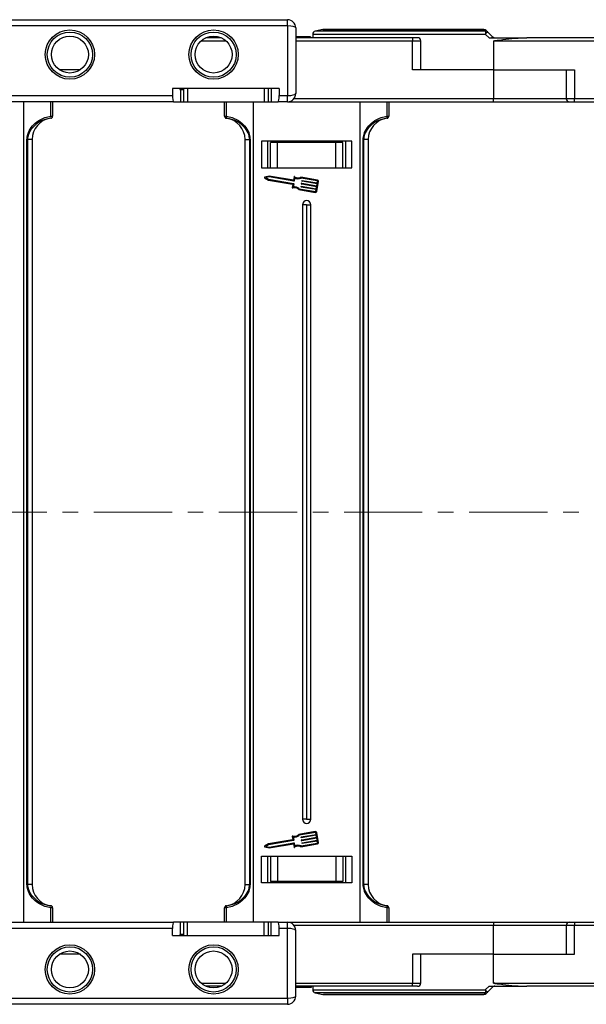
# Model space of a CAD drawing. Header units: millimetres. Extents: x -1595 to 486, y -108 to 1350.
# Tile 14 of 52: x -449 to -311, y 212 to 452. Entities that reach past the tile are written whole.
import ezdxf

# ---------------------------------------------------------------- set-up
doc = ezdxf.new("R2010")
doc.units = ezdxf.units.MM
doc.linetypes.add('CENTERX2', pattern=[20.32, 12.7, -2.54, 2.54, -2.54])

msp = doc.modelspace()

# ---------------------------------------------------------------- linework, layer by layer
at = {"color": 7, "linetype": 'Continuous', "lineweight": 25}
for p, q in [((-461.648, 451.531), (-384.269, 451.531)), ((-384.269, 450.031), (-384.269, 451.531)), ((-384.269, 450.031), (-461.648, 450.031)), ((-384.269, 450.031), (-384.269, 433.031)), ((-382.269, 449.531), (-382.269, 433.531)), ((-375.678, 449.117), (-377.502, 448.752)), ((-336.416, 449.131), (-375.531, 449.131)), ((-400.414, 447.131), (-404.124, 447.131)), ((-381.482, 447.331), (-382.269, 447.331)), ((-353.827, 447.131), (-382.269, 447.131)), ((-381.482, 447.331), (-381.482, 447.131)), ((-378.645, 447.331), (-378.645, 447.131)), ((-378.105, 448.016), (-378.105, 447.131)), ((-353.827, 447.131), (-353.827, 446.381)), ((-352.577, 447.131), (-353.827, 447.131)), ((-336.085, 448.016), (-335.184, 447.131)), ((-335.184, 447.131), (-326.016, 447.131)), ((-334.105, 446.414), (-334.105, 439.331)), ((-333.795, 446.381), (-333.795, 446.422)), ((-262.827, 447.131), (-326.016, 447.131)), ((-353.827, 439.331), (-353.827, 446.381)), ((-351.827, 439.331), (-351.827, 446.381)), ((-333.795, 446.381), (-262.827, 446.381)), ((-434.708, 439.331), (-439.83, 439.331)), ((-334.105, 439.331), (-353.827, 439.331)), ((-334.105, 439.331), (-334.105, 432.281)), ((-334.105, 439.331), (-314.383, 439.331)), ((-316.383, 439.331), (-316.383, 432.281)), ((-314.383, 439.331), (-314.383, 432.281)), ((-386.269, 434.731), (-412.269, 434.731)), ((-412.269, 434.731), (-412.269, 433.031)), ((-410.506, 434.731), (-410.506, 434.531)), ((-410.506, 434.531), (-410.301, 434.531)), ((-410.301, 434.531), (-410.301, 431.531)), ((-410.301, 434.531), (-409.607, 434.531)), ((-409.607, 434.731), (-409.607, 431.531)), ((-408.607, 434.731), (-408.607, 431.531)), ((-389.931, 434.731), (-389.931, 431.531)), ((-388.931, 431.531), (-388.931, 434.731)), ((-388.237, 434.731), (-388.237, 431.531)), ((-386.269, 434.731), (-386.269, 433.031)), ((-507.269, 433.031), (-412.269, 433.031)), ((-386.269, 433.031), (-384.269, 433.031)), ((-384.269, 431.531), (-384.269, 433.031)), ((-334.105, 431.531), (-334.105, 432.281)), ((-243.105, 432.281), (-314.383, 432.281)), ((-314.383, 431.531), (-314.383, 432.281)), ((-412.004, 431.531), (-507.269, 431.531)), ((-448.496, 331.531), (-448.496, 431.531)), ((-441.891, 427.995), (-441.891, 431.531)), ((-441.496, 431.531), (-441.496, 427.995)), ((-412.004, 431.531), (-410.301, 431.531)), ((-410.301, 431.531), (-409.592, 431.531)), ((-409.607, 431.531), (-408.607, 431.531)), ((-408.607, 431.531), (-389.931, 431.531)), ((-399.605, 427.995), (-399.605, 431.531)), ((-399.21, 431.531), (-399.21, 427.995)), ((-392.605, 431.531), (-392.605, 331.531)), ((-389.931, 431.531), (-388.931, 431.531)), ((-388.946, 431.531), (-388.237, 431.531)), ((-388.237, 431.531), (-386.533, 431.531)), ((-384.269, 431.531), (-386.533, 431.531)), ((-384.269, 431.531), (-334.105, 431.531)), ((-366.605, 331.531), (-366.605, 431.531)), ((-360.001, 427.995), (-360.001, 431.531)), ((-359.605, 431.531), (-359.605, 427.995)), ((-334.105, 431.531), (-315.633, 431.531)), ((-315.633, 431.531), (-314.383, 431.531)), ((-314.383, 431.531), (-243.105, 431.531)), ((-441.934, 427.496), (-441.935, 427.5)), ((-441.891, 427.995), (-441.496, 427.995)), ((-399.605, 427.995), (-399.21, 427.995)), ((-399.167, 427.5), (-399.167, 427.496)), ((-360.044, 427.496), (-360.044, 427.5)), ((-360.001, 427.995), (-359.605, 427.995)), ((-447.732, 331.531), (-447.732, 422.335)), ((-447.732, 422.335), (-447.617, 422.335)), ((-446.496, 422.335), (-447.617, 422.335)), ((-447.617, 422.335), (-447.617, 331.531)), ((-446.496, 422.335), (-446.496, 331.531)), ((-394.605, 422.335), (-393.484, 422.335)), ((-394.605, 331.531), (-394.605, 422.335)), ((-393.369, 422.335), (-393.484, 422.335)), ((-393.484, 331.531), (-393.484, 422.335)), ((-393.369, 422.335), (-393.369, 331.531)), ((-390.605, 421.931), (-390.605, 415.431)), ((-368.605, 421.931), (-390.605, 421.931)), ((-389.105, 421.931), (-389.105, 415.431)), ((-388.405, 415.431), (-388.405, 421.631)), ((-386.725, 421.631), (-388.405, 421.631)), ((-386.725, 415.431), (-386.725, 421.631)), ((-372.486, 421.631), (-386.725, 421.631)), ((-372.486, 415.431), (-372.486, 421.631)), ((-370.805, 421.631), (-372.486, 421.631)), ((-370.805, 415.431), (-370.805, 421.631)), ((-370.105, 421.931), (-370.105, 415.431)), ((-370.105, 421.931), (-370.105, 415.431)), ((-368.605, 415.431), (-368.605, 421.931)), ((-365.726, 422.335), (-365.841, 422.335)), ((-365.841, 331.531), (-365.841, 422.335)), ((-364.605, 422.335), (-365.726, 422.335)), ((-365.726, 422.335), (-365.726, 331.531)), ((-364.605, 422.335), (-364.605, 331.531)), ((-390.605, 415.431), (-368.605, 415.431)), ((-389.832, 413), (-388.937, 412.426)), ((-388.765, 413.431), (-389.8, 413.185)), ((-388.758, 413.223), (-389.52, 413.042)), ((-389.52, 413.042), (-388.861, 412.62)), ((-382.82, 412.415), (-388.765, 413.431)), ((-382.703, 412.188), (-388.758, 413.223)), ((-382.687, 413.193), (-382.82, 412.415)), ((-382.512, 413.007), (-382.645, 412.23)), ((-377.001, 412.456), (-380.987, 413.136)), ((-377.035, 412.255), (-380.958, 412.925)), ((-388.937, 412.426), (-383.042, 411.419)), ((-388.861, 412.62), (-382.806, 411.585)), ((-383, 411.36), (-383.124, 410.633)), ((-382.765, 411.526), (-382.898, 410.75)), ((-380.98, 410.808), (-380.963, 410.908)), ((-377.295, 410.127), (-380.938, 410.749)), ((-380.904, 410.95), (-377.261, 410.328)), ((-380.86, 411.511), (-380.843, 411.612)), ((-377.175, 410.83), (-380.818, 411.453)), ((-380.784, 411.654), (-377.141, 411.031)), ((-380.74, 412.215), (-380.723, 412.315)), ((-377.055, 411.534), (-380.698, 412.156)), ((-380.664, 412.357), (-377.021, 411.735)), ((-377.261, 410.328), (-377.175, 410.83)), ((-377.163, 409.69), (-376.751, 412.103)), ((-377.141, 411.031), (-377.055, 411.534)), ((-377.021, 411.735), (-376.952, 412.137)), ((-381.502, 410.121), (-377.516, 409.44)), ((-381.405, 410.312), (-377.482, 409.641)), ((-377.364, 409.725), (-377.295, 410.127)), ((-380.605, 406.431), (-380.605, 331.531)), ((-379.605, 406.431), (-380.605, 406.431)), ((-379.605, 406.431), (-379.605, 331.531)), ((-379.605, 406.431), (-378.605, 406.431)), ((-378.605, 331.531), (-378.605, 406.431)), ((-448.496, 231.531), (-448.496, 331.531)), ((-447.732, 240.727), (-447.732, 331.531)), ((-447.617, 331.531), (-447.617, 240.727)), ((-446.496, 331.531), (-446.496, 240.727)), ((-394.605, 240.727), (-394.605, 331.531)), ((-393.484, 240.727), (-393.484, 331.531)), ((-393.369, 331.531), (-393.369, 240.727)), ((-392.605, 331.531), (-392.605, 231.531)), ((-380.605, 331.531), (-380.605, 256.631)), ((-379.605, 331.531), (-379.605, 256.631)), ((-378.605, 256.631), (-378.605, 331.531)), ((-366.605, 231.531), (-366.605, 331.531)), ((-365.841, 240.727), (-365.841, 331.531)), ((-365.726, 331.531), (-365.726, 240.727)), ((-364.605, 331.531), (-364.605, 240.727)), ((-379.605, 256.631), (-380.605, 256.631)), ((-379.605, 256.631), (-378.605, 256.631)), ((-383.124, 252.43), (-383, 251.703)), ((-382.898, 252.313), (-382.765, 251.536)), ((-377.516, 253.622), (-381.502, 252.941)), ((-377.482, 253.421), (-381.405, 252.751)), ((-380.963, 252.154), (-380.98, 252.255)), ((-380.938, 252.314), (-377.295, 252.936)), ((-377.261, 252.735), (-380.904, 252.113)), ((-380.818, 251.61), (-377.175, 252.232)), ((-377.141, 252.031), (-380.784, 251.409)), ((-377.295, 252.936), (-377.364, 253.338)), ((-377.175, 252.232), (-377.261, 252.735)), ((-376.751, 250.96), (-377.163, 253.372)), ((-377.055, 251.529), (-377.141, 252.031)), ((-388.937, 250.637), (-389.832, 250.062)), ((-389.8, 249.877), (-388.765, 249.632)), ((-388.861, 250.443), (-389.52, 250.02)), ((-389.52, 250.02), (-388.758, 249.84)), ((-383.042, 251.644), (-388.937, 250.637)), ((-382.806, 251.477), (-388.861, 250.443)), ((-388.765, 249.632), (-382.82, 250.648)), ((-388.758, 249.84), (-382.703, 250.874)), ((-382.82, 250.648), (-382.687, 249.87)), ((-382.645, 250.833), (-382.512, 250.056)), ((-380.987, 249.926), (-377.001, 250.607)), ((-380.958, 250.138), (-377.035, 250.808)), ((-380.843, 251.451), (-380.86, 251.551)), ((-380.723, 250.747), (-380.74, 250.848)), ((-380.698, 250.907), (-377.055, 251.529)), ((-377.021, 251.328), (-380.664, 250.706)), ((-376.952, 250.926), (-377.021, 251.328)), ((-390.605, 247.631), (-368.605, 247.631)), ((-390.605, 241.131), (-390.605, 247.631)), ((-389.105, 247.631), (-389.105, 241.131)), ((-388.405, 247.631), (-388.405, 241.431)), ((-386.725, 247.631), (-386.725, 241.431)), ((-372.486, 247.631), (-372.486, 241.431)), ((-370.805, 247.631), (-370.805, 241.431)), ((-370.105, 247.631), (-370.105, 241.131)), ((-370.105, 247.631), (-370.105, 241.131)), ((-368.605, 247.631), (-368.605, 241.131)), ((-447.732, 240.727), (-447.617, 240.727)), ((-446.496, 240.727), (-447.617, 240.727)), ((-394.605, 240.727), (-393.484, 240.727)), ((-393.369, 240.727), (-393.484, 240.727)), ((-368.605, 241.131), (-390.605, 241.131)), ((-386.725, 241.431), (-388.405, 241.431)), ((-372.486, 241.431), (-386.725, 241.431)), ((-370.805, 241.431), (-372.486, 241.431)), ((-365.726, 240.727), (-365.841, 240.727)), ((-364.605, 240.727), (-365.726, 240.727)), ((-441.935, 235.563), (-441.934, 235.567)), ((-399.167, 235.567), (-399.167, 235.563)), ((-360.044, 235.563), (-360.044, 235.567)), ((-441.891, 231.531), (-441.891, 235.068)), ((-441.496, 235.068), (-441.891, 235.068)), ((-441.496, 235.068), (-441.496, 231.531)), ((-399.605, 231.531), (-399.605, 235.068)), ((-399.21, 235.068), (-399.605, 235.068)), ((-399.21, 235.068), (-399.21, 231.531)), ((-360.001, 231.531), (-360.001, 235.068)), ((-359.605, 235.068), (-360.001, 235.068)), ((-359.605, 235.068), (-359.605, 231.531)), ((-507.269, 231.531), (-412.004, 231.531)), ((-410.301, 231.531), (-412.004, 231.531)), ((-410.301, 228.531), (-410.301, 231.531)), ((-409.607, 231.531), (-410.301, 231.531)), ((-409.607, 231.531), (-409.607, 228.331)), ((-408.607, 231.531), (-409.607, 231.531)), ((-408.607, 228.331), (-408.607, 231.531)), ((-389.931, 231.531), (-408.607, 231.531)), ((-389.931, 228.331), (-389.931, 231.531)), ((-388.931, 231.531), (-389.931, 231.531)), ((-388.931, 228.331), (-388.931, 231.531)), ((-388.237, 231.531), (-388.931, 231.531)), ((-388.237, 228.331), (-388.237, 231.531)), ((-386.533, 231.531), (-388.237, 231.531)), ((-386.533, 231.531), (-384.269, 231.531)), ((-384.269, 230.031), (-384.269, 231.531)), ((-384.269, 231.531), (-334.105, 231.531)), ((-334.105, 231.531), (-315.633, 231.531)), ((-334.105, 231.531), (-334.105, 230.781)), ((-334.105, 223.731), (-334.105, 230.781)), ((-316.383, 230.781), (-316.383, 223.731)), ((-315.633, 231.531), (-314.383, 231.531)), ((-314.383, 231.531), (-243.105, 231.531)), ((-314.383, 231.531), (-314.383, 230.781)), ((-243.105, 230.781), (-314.383, 230.781)), ((-314.383, 223.731), (-314.383, 230.781)), ((-412.269, 230.031), (-507.269, 230.031)), ((-412.269, 228.331), (-412.269, 230.031)), ((-412.269, 228.331), (-386.269, 228.331)), ((-410.301, 228.531), (-410.506, 228.531)), ((-410.506, 228.531), (-410.506, 228.331)), ((-409.592, 228.531), (-410.301, 228.531)), ((-386.269, 228.331), (-386.269, 230.031)), ((-384.269, 230.031), (-386.269, 230.031)), ((-384.269, 213.031), (-384.269, 230.031)), ((-382.269, 213.531), (-382.269, 229.531)), ((-434.708, 223.731), (-439.83, 223.731)), ((-353.827, 223.731), (-353.827, 216.681)), ((-334.105, 223.731), (-353.827, 223.731)), ((-351.827, 216.681), (-351.827, 223.731)), ((-334.105, 216.649), (-334.105, 223.731)), ((-334.105, 223.731), (-314.383, 223.731)), ((-353.827, 215.931), (-353.827, 216.681)), ((-333.795, 216.681), (-262.827, 216.681)), ((-333.795, 216.681), (-333.795, 216.641)), ((-400.414, 215.931), (-404.124, 215.931)), ((-353.827, 215.931), (-382.269, 215.931)), ((-382.26, 215.731), (-382.26, 215.931)), ((-382.129, 215.731), (-382.129, 215.931)), ((-380.267, 215.731), (-380.267, 215.931)), ((-378.414, 215.731), (-378.414, 215.931)), ((-378.105, 215.931), (-378.105, 215.046)), ((-377.502, 214.311), (-375.678, 213.946)), ((-336.416, 213.931), (-375.531, 213.931)), ((-352.577, 215.931), (-353.827, 215.931)), ((-336.085, 215.046), (-335.184, 215.931)), ((-334.325, 215.712), (-335.521, 214.516)), ((-335.184, 215.931), (-326.016, 215.931)), ((-262.827, 215.931), (-326.016, 215.931)), ((-461.648, 213.031), (-384.269, 213.031)), ((-384.269, 211.531), (-461.648, 211.531)), ((-384.269, 213.031), (-384.269, 211.531))]:
    msp.add_line(p, q, dxfattribs=at)
at = {"color": 8, "linetype": 'Continuous', "lineweight": 25}
for p, q in [((-375.678, 449.117), (-336.424, 449.117)), ((-378.105, 448.016), (-336.085, 448.016)), ((-336.058, 448.752), (-377.502, 448.752)), ((-405.273, 446.381), (-399.264, 446.381)), ((-382.269, 446.381), (-353.827, 446.381)), ((-353.827, 446.381), (-351.827, 446.381)), ((-334.105, 432.281), (-382.708, 432.281)), ((-316.383, 432.281), (-334.105, 432.281)), ((-314.383, 432.281), (-316.383, 432.281)), ((-334.105, 230.781), (-382.708, 230.781)), ((-316.383, 230.781), (-334.105, 230.781)), ((-314.383, 230.781), (-316.383, 230.781)), ((-405.273, 216.681), (-399.264, 216.681)), ((-382.269, 216.681), (-353.827, 216.681)), ((-353.827, 216.681), (-351.827, 216.681)), ((-378.105, 215.046), (-336.085, 215.046)), ((-336.058, 214.311), (-377.502, 214.311)), ((-375.678, 213.946), (-336.424, 213.946))]:
    msp.add_line(p, q, dxfattribs=at)
at = {"color": 1, "linetype": 'CENTERX2', "lineweight": 13, "ltscale": 1.5}
msp.add_line((258.169, 331.531), (-857.058, 331.531), dxfattribs=at)
at = {"color": 7, "linetype": 'Continuous', "lineweight": 25, "flags": 128}
for points in [[(-336.424, 449.117), (-336.423, 449.12), (-336.422, 449.123), (-336.421, 449.126), (-336.42, 449.128), (-336.419, 449.129), (-336.418, 449.13), (-336.417, 449.131), (-336.416, 449.131)], [(-334.325, 447.351), (-334.923, 447.949), (-335.521, 448.547)], [(-336.424, 213.946), (-336.423, 213.942), (-336.422, 213.94), (-336.421, 213.937), (-336.42, 213.935), (-336.419, 213.933), (-336.418, 213.932), (-336.417, 213.932), (-336.416, 213.931)]]:
    msp.add_lwpolyline(points, dxfattribs=at)
at = {"color": 7, "linetype": 'Continuous', "lineweight": 25}
for centre, radius in [((-437.269, 443.031), 6), ((-402.269, 443.031), 6), ((-437.269, 443.031), 5.5), ((-437.269, 443.031), 4.5), ((-402.269, 443.031), 5.5), ((-402.269, 443.031), 4.5), ((-437.269, 220.031), 6), ((-402.269, 220.031), 6), ((-437.269, 220.031), 5.5), ((-437.269, 220.031), 4.5), ((-402.269, 220.031), 5.5), ((-402.269, 220.031), 4.5)]:
    msp.add_circle(centre, radius, dxfattribs=at)
for centre, radius, start, end in [((-384.269, 449.531), 2, 0, 90), ((-375.531, 448.381), 0.75, 90, 101.30993), ((-336.386, 448.407), 0.71, 45.21911, 93.08167), ((-336.416, 448.381), 0.75, 45, 90), ((-377.355, 448.016), 0.75, 101.30993, 180), ((-352.577, 446.381), 0.75, 0, 90), ((-329.866, 448.155), 6.22, 174.49561, 181.27825), ((-331.59, 443.8), 6.163, 129.63218, 136.835), ((-336.021, 448.043), 0.71, 45.21922, 92.96981), ((-331.297, 443.946), 4.557, 131.64427, 135.64683), ((-333.795, 447.881), 1.5, 258.04702, 270), ((-335.2, 447.405), 1.277, 347.62712, 348.37343), ((-333.795, 447.881), 0.75, 258.04702, 270), ((-384.269, 433.531), 2, 270, 0), ((-315.633, 432.281), 0.75, 180, 270), ((-441.296, 422.335), 5.2, 97.05413, 180), ((-442.624, 427.81), 0.756, 335.78668, 14.16873), ((-441.995, 427.996), 0.499, 276.96707, 359.95007), ((-441.996, 427.992), 0.5, 277.05413, 0), ((-399.106, 427.996), 0.499, 180.05155, 263.03035), ((-399.105, 427.992), 0.5, 180, 262.94587), ((-398.477, 427.81), 0.756, 165.83258, 204.21031), ((-399.805, 422.335), 5.2, 0, 82.94587), ((-359.405, 422.335), 5.2, 97.05413, 180), ((-360.734, 427.81), 0.756, 335.78553, 14.16816), ((-360.105, 427.996), 0.499, 276.96845, 359.94773), ((-360.105, 427.992), 0.5, 277.05413, 0), ((-389.777, 413.086), 0.102, 103.32833, 237.28541), ((-382.587, 413.175), 0.102, 54.79186, 170.30687), ((-381.654, 414.497), 1.515, 234.79186, 296.12453), ((-381.654, 414.497), 1.719, 240.07022, 293.86617), ((-383.024, 410.615), 0.102, 170.30687, 285.82188), ((-383.05, 411.368), 0.051, 350.30687, 80.30687), ((-382.583, 409.059), 1.515, 44.48921, 105.82188), ((-382.583, 409.059), 1.719, 46.74758, 100.54353), ((-382.815, 411.535), 0.051, 350.30687, 80.30687), ((-382.695, 412.239), 0.051, 260.30687, 350.30687), ((-380.93, 410.799), 0.051, 170.30687, 260.30687), ((-380.913, 410.9), 0.051, 80.30687, 170.30687), ((-380.81, 411.503), 0.051, 170.30687, 260.30687), ((-380.792, 411.603), 0.051, 80.30687, 170.30687), ((-380.689, 412.206), 0.051, 170.30687, 260.30687), ((-380.672, 412.307), 0.051, 80.30687, 170.30687), ((-377.052, 412.154), 0.102, 350.30687, 80.30687), ((-377.052, 412.154), 0.306, 350.30687, 80.30687), ((-377.464, 409.742), 0.306, 260.30687, 350.30687), ((-377.464, 409.742), 0.102, 260.30687, 350.30687), ((-379.605, 406.431), 1, 0, 180), ((-379.605, 256.631), 1, 180, 0), ((-383.024, 252.447), 0.102, 74.17812, 189.69313), ((-382.583, 254.003), 1.515, 254.17812, 315.51079), ((-382.583, 254.003), 1.719, 259.45647, 313.25242), ((-380.93, 252.263), 0.051, 99.69313, 189.69313), ((-380.913, 252.163), 0.051, 189.69313, 279.69313), ((-377.464, 253.321), 0.306, 9.69313, 99.69313), ((-377.464, 253.321), 0.102, 9.69313, 99.69313), ((-389.777, 249.976), 0.102, 122.71459, 256.67167), ((-383.05, 251.694), 0.051, 279.69313, 9.69313), ((-382.815, 251.528), 0.051, 279.69313, 9.69313), ((-382.695, 250.824), 0.051, 9.69313, 99.69313), ((-382.587, 249.887), 0.102, 189.69313, 305.20814), ((-381.654, 248.566), 1.515, 63.87547, 125.20814), ((-381.654, 248.566), 1.719, 66.13383, 119.92978), ((-380.81, 251.56), 0.051, 99.69313, 189.69313), ((-380.792, 251.459), 0.051, 189.69313, 279.69313), ((-380.689, 250.856), 0.051, 99.69313, 189.69313), ((-380.672, 250.756), 0.051, 189.69313, 279.69313), ((-377.052, 250.909), 0.102, 279.69313, 9.69313), ((-377.052, 250.909), 0.306, 279.69313, 9.69313), ((-441.296, 240.727), 5.2, 180, 262.94587), ((-399.805, 240.727), 5.2, 277.05413, 0), ((-359.405, 240.727), 5.2, 180, 262.94587), ((-442.624, 235.253), 0.756, 345.83178, 24.21267), ((-441.995, 235.067), 0.499, 0.04817, 83.03383), ((-441.996, 235.071), 0.5, 0, 82.94587), ((-399.105, 235.071), 0.5, 97.05413, 180), ((-399.106, 235.067), 0.499, 96.96875, 179.95021), ((-398.477, 235.253), 0.756, 155.79035, 194.16691), ((-360.105, 235.071), 0.5, 0, 82.94587), ((-360.734, 235.253), 0.756, 345.83235, 24.21381), ((-360.105, 235.067), 0.499, 0.05052, 83.03245), ((-384.269, 229.531), 2, 0, 90), ((-315.633, 230.781), 0.75, 90, 180), ((-352.577, 216.681), 0.75, 270, 0), ((-333.795, 215.181), 1.5, 90, 101.95298), ((-377.355, 215.046), 0.75, 180, 258.69007), ((-375.531, 214.681), 0.75, 258.69007, 270), ((-336.386, 214.655), 0.71, 266.91863, 314.78198), ((-336.416, 214.681), 0.75, 270, 315), ((-329.866, 214.907), 6.221, 178.72194, 185.50419), ((-331.59, 219.262), 6.162, 223.16564, 230.36879), ((-336.021, 215.02), 0.71, 267.03188, 314.78187), ((-331.299, 219.114), 4.553, 224.3516, 228.35729), ((-333.916, 215.931), 0.0372, 179.06674, 204.92203), ((-333.795, 215.181), 0.75, 90, 101.95298), ((-384.269, 213.531), 2, 270, 0)]:
    msp.add_arc(centre, radius, start, end, dxfattribs=at)
for centre, major_axis, ratio, start_param, end_param in [((-384.269, 449.531), (2, 0), 0.25, 0, 1.5707963), ((-412.004, 433.031), (0, 1.5), 0.176327, 1.5707963, 3.1415927), ((-386.533, 433.031), (0, 1.5), 0.176327, 3.1415927, 4.712389), ((-384.269, 433.531), (2, 0), 0.25, 4.712389, 6.2831853), ((-412.004, 230.031), (0, 1.5), 0.176327, 0, 1.5707963), ((-386.533, 230.031), (0, 1.5), 0.176327, 4.712389, 6.2831853), ((-384.269, 229.531), (2, 0), 0.25, 0, 1.5707963), ((-384.269, 213.531), (2, 0), 0.25, 4.712389, 6.2831853)]:
    msp.add_ellipse(centre, major_axis=major_axis, ratio=ratio, start_param=start_param, end_param=end_param, dxfattribs=at)
for points, knots in [([(-336.424, 449.117), (-336.341, 449.033), (-336.218, 448.912), (-336.096, 448.79), (-336.058, 448.752)], [0, 0, 0, 0, 0.68553462, 1, 1, 1, 1]), ([(-335.521, 448.547), (-335.559, 448.585), (-335.681, 448.707), (-335.802, 448.828), (-335.886, 448.912)], [0, 0, 0, 0, 0.3144767, 1, 1, 1, 1]), ([(-378.645, 447.331), (-378.674, 447.331), (-378.733, 447.331), (-379.433, 447.331), (-380.439, 447.331), (-381.134, 447.331), (-381.482, 447.331)], [0, 0, 0, 0, 0.2805591, 0.5594767, 0.779425, 1, 1, 1, 1]), ([(-333.95, 447.148), (-334.008, 447.164), (-334.148, 447.202), (-334.26, 447.296), (-334.325, 447.351)], [0, 0, 0, 0, 0.4157155, 1, 1, 1, 1]), ([(-334.105, 446.414), (-334.091, 446.413), (-333.988, 446.405), (-333.884, 446.414), (-333.795, 446.422)], [0, 0, 0, 0, 0.1378966, 1, 1, 1, 1]), ([(-333.795, 446.422), (-333.388, 446.475), (-331.99, 446.657), (-329.594, 446.943), (-327.406, 447.119), (-326.216, 447.13), (-326.016, 447.131)], [0, 0, 0, 0, 0.1563416, 0.5382474, 0.9225788, 1, 1, 1, 1]), ([(-447.732, 422.335), (-447.686, 422.757), (-447.572, 423.806), (-446.717, 425.317), (-445.305, 426.762), (-443.611, 427.693), (-442.383, 427.909), (-441.891, 427.995)], [0, 0, 0, 0, 0.142334, 0.3534984, 0.5715142, 0.8282422, 1, 1, 1, 1]), ([(-441.935, 427.5), (-442.385, 427.427), (-443.515, 427.243), (-445.118, 426.446), (-446.521, 425.156), (-447.435, 423.756), (-447.565, 422.743), (-447.617, 422.335)], [0, 0, 0, 0, 0.1686991, 0.4228876, 0.6416, 0.8557159, 1, 1, 1, 1]), ([(-399.21, 427.995), (-398.718, 427.909), (-397.49, 427.693), (-395.796, 426.762), (-394.384, 425.317), (-393.529, 423.806), (-393.415, 422.757), (-393.369, 422.335)], [0, 0, 0, 0, 0.1717581, 0.4284852, 0.6465011, 0.857666, 1, 1, 1, 1]), ([(-393.484, 422.335), (-393.537, 422.743), (-393.666, 423.756), (-394.58, 425.155), (-395.983, 426.451), (-397.535, 427.197), (-398.656, 427.443), (-399.109, 427.493), (-399.167, 427.5)], [0, 0, 0, 0, 0.1442722, 0.3583696, 0.5770629, 0.8312295, 0.9783703, 1, 1, 1, 1]), ([(-365.841, 422.335), (-365.796, 422.757), (-365.682, 423.806), (-364.826, 425.317), (-363.415, 426.762), (-361.72, 427.693), (-360.493, 427.909), (-360.001, 427.995)], [0, 0, 0, 0, 0.1423338, 0.3534984, 0.571514, 0.8282421, 1, 1, 1, 1]), ([(-360.044, 427.5), (-360.495, 427.427), (-361.624, 427.243), (-363.228, 426.446), (-364.63, 425.156), (-365.544, 423.756), (-365.674, 422.743), (-365.726, 422.335)], [0, 0, 0, 0, 0.1686987, 0.4228884, 0.6416003, 0.8557159, 1, 1, 1, 1]), ([(-441.891, 235.068), (-442.383, 235.154), (-443.611, 235.369), (-445.305, 236.3), (-446.717, 237.746), (-447.572, 239.257), (-447.686, 240.305), (-447.732, 240.727)], [0, 0, 0, 0, 0.1717584, 0.4284865, 0.6465014, 0.8576675, 1, 1, 1, 1]), ([(-447.617, 240.727), (-447.565, 240.32), (-447.435, 239.306), (-446.521, 237.907), (-445.119, 236.611), (-443.566, 235.866), (-442.445, 235.62), (-441.993, 235.569), (-441.935, 235.563)], [0, 0, 0, 0, 0.144272, 0.3583693, 0.5770634, 0.8312305, 0.9783707, 1, 1, 1, 1]), ([(-393.369, 240.727), (-393.415, 240.305), (-393.529, 239.257), (-394.384, 237.746), (-395.796, 236.3), (-397.49, 235.369), (-398.718, 235.154), (-399.21, 235.068)], [0, 0, 0, 0, 0.1423325, 0.3534991, 0.571514, 0.8282413, 1, 1, 1, 1]), ([(-399.167, 235.563), (-398.716, 235.636), (-397.586, 235.82), (-395.983, 236.617), (-394.58, 237.906), (-393.666, 239.306), (-393.537, 240.32), (-393.484, 240.727)], [0, 0, 0, 0, 0.1687004, 0.4228887, 0.6416006, 0.8557155, 1, 1, 1, 1]), ([(-360.001, 235.068), (-360.493, 235.154), (-361.72, 235.369), (-363.415, 236.3), (-364.826, 237.746), (-365.682, 239.257), (-365.796, 240.305), (-365.841, 240.727)], [0, 0, 0, 0, 0.1717584, 0.4284868, 0.6465014, 0.8576677, 1, 1, 1, 1]), ([(-365.726, 240.727), (-365.674, 240.32), (-365.544, 239.306), (-364.63, 237.907), (-363.228, 236.611), (-361.676, 235.866), (-360.555, 235.62), (-360.102, 235.569), (-360.044, 235.563)], [0, 0, 0, 0, 0.144272, 0.358369, 0.5770625, 0.831231, 0.978372, 1, 1, 1, 1]), ([(-334.105, 216.649), (-334.091, 216.65), (-333.988, 216.657), (-333.884, 216.648), (-333.795, 216.641)], [0, 0, 0, 0, 0.1378965, 1, 1, 1, 1]), ([(-333.795, 216.641), (-333.388, 216.588), (-331.99, 216.406), (-329.594, 216.12), (-327.406, 215.944), (-326.216, 215.933), (-326.016, 215.931)], [0, 0, 0, 0, 0.1563417, 0.5382473, 0.9225788, 1, 1, 1, 1]), ([(-382.129, 215.731), (-382.035, 215.731), (-381.846, 215.731), (-381.185, 215.731), (-380.615, 215.731), (-380.267, 215.731)], [0, 0, 0, 0, 0.2801219, 0.5603049, 1, 1, 1, 1]), ([(-380.267, 215.731), (-379.974, 215.731), (-379.391, 215.731), (-378.726, 215.731), (-378.449, 215.731), (-378.425, 215.731), (-378.414, 215.731)], [0, 0, 0, 0, 0.2802337, 0.5584203, 0.7788358, 1, 1, 1, 1]), ([(-336.424, 213.946), (-336.341, 214.029), (-336.218, 214.151), (-336.096, 214.272), (-336.058, 214.311)], [0, 0, 0, 0, 0.6855354, 1, 1, 1, 1]), ([(-335.521, 214.516), (-335.559, 214.478), (-335.681, 214.356), (-335.802, 214.234), (-335.886, 214.151)], [0, 0, 0, 0, 0.3144779, 1, 1, 1, 1]), ([(-333.95, 215.915), (-334.008, 215.899), (-334.148, 215.86), (-334.26, 215.766), (-334.325, 215.712)], [0, 0, 0, 0, 0.4157122, 1, 1, 1, 1])]:
    msp.add_open_spline(points, degree=3, knots=knots, dxfattribs=at)

doc.saveas('drawing.dxf')
